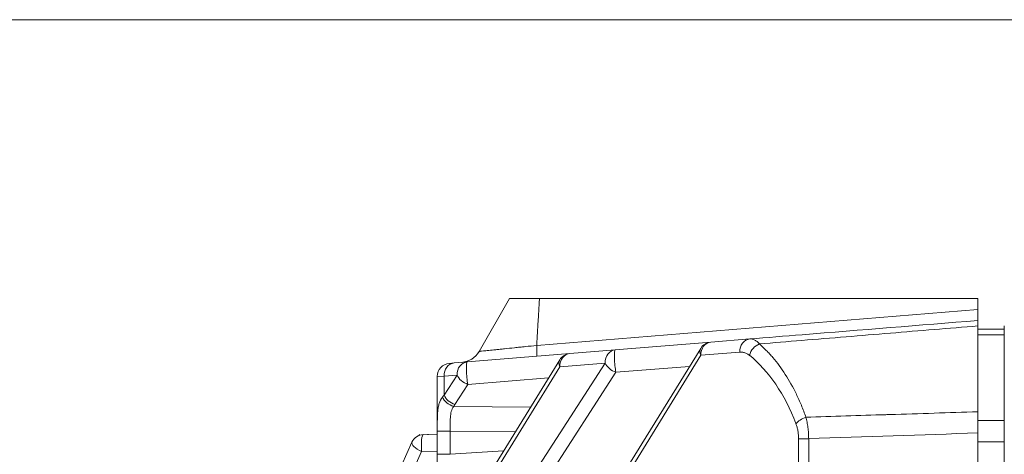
# Model space of a CAD drawing. Header units: millimetres. Extents: x 4 to 836, y 5 to 589.
# Tile 87 of 174: x 421 to 443, y 552 to 562. Entities that reach past the tile are written whole.
import ezdxf

# ---------------------------------------------------------------- set-up
doc = ezdxf.new("R2010")
doc.units = ezdxf.units.MM
doc.layers.add('1', color=7, linetype='Continuous', true_color=0xffffff)
doc.styles.add('ideas_simplex', font='simplex.shx')
doc.dimstyles.get("Standard").update_dxf_attribs({"dimtxt": 0.18, "dimasz": 0.18, "dimexe": 0.18, "dimexo": 0.0625, "dimgap": 0.09, "dimtad": 0, "dimtih": 1, "dimtoh": 1, "dimdec": 4, "dimzin": 0, "dimdsep": 46, "dimtxsty": 'Standard', "dimcen": 0.09, "dimadec": 0, "dimazin": 0, "dimtfac": 1, "dimtdec": 4, "dimtofl": 0, "dimtmove": 0, "dimatfit": 3, "dimfxl": 1, "dimtolj": 1, "dimtzin": 0, "dimarcsym": 0})

# ---------------------------------------------------------------- blocks, each defined once
blk = doc.blocks.new('_U12')
at = {"layer": '1', "color": 27, "lineweight": 13}
for p, q in [((427.82784, 525.031963), (469.573819, 545.536288)), ((469.573819, 545.536288), (471.573819, 545.536288))]:
    blk.add_line(p, q, dxfattribs=at)
at = {"layer": '1', "color": 27, "lineweight": 18}
for points in [[(439.047532, 530.542726), (441.507049, 532.340109), (441.973467, 531.39051)], [(434.559655, 528.338421), (432.100138, 526.541039), (431.63372, 527.490637)]]:
    blk.add_solid(points, dxfattribs=at)
at = {"layer": '1', "color": 87, "linetype": 'Continuous', "lineweight": 25, "char_height": 3, "attachment_point": 7, "line_spacing_factor": 1.204819, "style": 'ideas_simplex'}
for s, insert in [('\\W1.1484;M', (473.232819, 543.171288)), ('\\W1.3125;5', (476.802819, 543.171288)), ('\\W1.4646;n°8', (482.472819, 543.171288)), ('\\W0.9923;   DEPTH 8mm', (464.487819, 537.171288))]:
    blk.add_mtext(s, dxfattribs=dict(at, insert=insert))

msp = doc.modelspace()

# ---------------------------------------------------------------- linework, layer by layer
at = {"layer": '1', "color": 251, "linetype": 'Continuous', "lineweight": 18}
msp.add_line((464.954, 561.793), (361.557, 561.793), dxfattribs=at)
at = {"layer": '1', "color": 143, "linetype": 'Continuous', "lineweight": 18}
for p, q in [((431.65, 555.441), (430.954, 554.234)), ((432.328, 555.441), (442.304, 555.441)), ((442.304, 555.189), (442.304, 555.441)), ((442.304, 555.189), (442.304, 554.941)), ((442.304, 552.86), (442.304, 554.816)), ((442.904, 554.816), (442.904, 552.861)), ((434.052, 554.27), (436.228, 554.447)), ((436.228, 554.447), (437.113, 554.519)), ((430.682, 553.996), (433.02, 554.186)), ((435.996, 554.305), (431.123, 546.389)), ((433.02, 554.186), (434.052, 554.27)), ((430.279, 553.963), (430.387, 553.972)), ((430.387, 553.972), (430.682, 553.996)), ((432.789, 554.044), (431.123, 551.338)), ((430.004, 513.598), (430.004, 553.664)), ((428.762, 550.691), (429.427, 552.166)), ((429.69, 552.342), (430.004, 552.353)), ((442.304, 552.378), (442.304, 534.91)), ((442.904, 457.504), (442.904, 552.377))]:
    msp.add_line(p, q, dxfattribs=at)
at = {"layer": '1', "color": 143, "linetype": 'Continuous', "lineweight": 13}
for p, q in [((432.266, 554.373), (442.304, 555.189)), ((436.884, 554.22), (435.998, 554.148)), ((430.157, 548.289), (433.822, 553.971)), ((435.998, 554.148), (431.125, 546.231)), ((433.822, 553.971), (432.79, 553.887)), ((434.068, 553.759), (430.403, 548.077)), ((432.79, 553.887), (431.125, 551.181)), ((435.744, 553.895), (434.068, 553.759)), ((430.157, 553.673), (430.004, 553.664)), ((430.453, 553.697), (430.157, 553.673)), ((430.157, 553.239), (430.453, 553.697)), ((430.157, 553.673), (430.157, 553.239)), ((432.536, 553.634), (430.699, 553.485)), ((430.699, 553.485), (430.403, 553.027)), ((430.377, 552.982), (432.123, 552.963)), ((430.004, 552.417), (430.296, 552.417)), ((430.004, 551.891), (430.004, 552.417)), ((430.296, 552.417), (430.296, 551.891)), ((431.777, 552.401), (430.296, 552.417)), ((438.224, 550.894), (438.224, 552.247)), ((438.224, 552.247), (438.453, 552.247)), ((438.453, 552.247), (438.453, 550.894)), ((429.648, 551.954), (429.079, 550.691)), ((430.004, 551.966), (429.648, 551.954)), ((430.296, 551.891), (431.51, 551.967)), ((430.004, 551.891), (430.296, 551.891))]:
    msp.add_line(p, q, dxfattribs=at)
at = {"layer": '1', "color": 252, "linetype": 'Continuous', "lineweight": 18}
for p, q in [((442.304, 554.741), (442.904, 554.741)), ((442.304, 552.661), (442.304, 552.86)), ((442.904, 552.661), (442.904, 552.861)), ((442.304, 552.378), (442.304, 552.661)), ((442.904, 552.661), (442.904, 552.377))]:
    msp.add_line(p, q, dxfattribs=at)
at = {"layer": '1', "color": 252, "linetype": 'Continuous', "lineweight": 13}
for p, q in [((442.904, 554.616), (442.304, 554.616)), ((442.304, 552.661), (442.904, 552.661)), ((442.904, 552.177), (442.304, 552.177))]:
    msp.add_line(p, q, dxfattribs=at)
at = {"layer": '1', "color": 143, "linetype": 'Continuous', "lineweight": 18}
for centre, radius, start, end in [((436.252, 554.148), 0.3, 94.648, 148.3824), ((433.044, 553.887), 0.3, 94.648, 148.3824), ((430.304, 553.664), 0.3, 94.648, 180), ((429.7, 552.043), 0.3, 92, 155.7447), ((429.304, 552.737), 0.5, 299.6891, 307.6268)]:
    msp.add_arc(centre, radius, start, end, dxfattribs=at)
at = {"layer": '1', "color": 143, "linetype": 'Continuous', "lineweight": 13}
for centre, major_axis, ratio, start_param, end_param in [((436.252, 554.148), (0.024, -0.299), 0.845302, 3.141593, 4.643773), ((437.138, 554.22), (0.024, -0.299), 0.845302, 3.141593, 4.643773), ((437.36, 554.146), (-0.188, -0.234), 0.777515, 4.044586, 5.271718), ((433.044, 553.887), (0.024, -0.299), 0.845302, 3.141593, 4.643773), ((434.076, 553.971), (0.024, -0.299), 0.845302, 3.141593, 4.643773), ((434.076, 553.971), (0.024, -0.299), 0.117132, 3.141593, 5.491179), ((436.252, 554.148), (0.255, -0.157), 0.639648, 3.141569, 3.907858), ((430.411, 553.673), (0.024, -0.299), 0.845302, 3.141593, 4.643773), ((430.707, 553.697), (0.024, -0.299), 0.845302, 3.141593, 4.643773), ((430.707, 553.697), (0.024, -0.299), 0.117132, 3.141593, 5.491179), ((433.044, 553.887), (0.255, -0.157), 0.639648, 3.141569, 3.907858), ((434.076, 553.971), (0.252, -0.163), 0.652221, 3.921455, 5.081902), ((435.919, 550.441), (0, -4.156), 0.63095, 2.114145, 2.671559), ((430.707, 553.697), (0.252, -0.163), 0.652221, 3.921455, 5.081902), ((431.004, 552.844), (0.999, -0.051), 0.69908, 2.614886, 2.690758), ((430.385, 553.194), (-0.264, 0.142), 0.668048, 0.679083, 1.888563), ((430.411, 553.239), (-0.252, 0.163), 0.652221, 0.779862, 1.94031), ((430.996, 552.632), (0.5, -0.509), 0.963647, 3.355553, 3.431425), ((438.417, 552.589), (-0.28, -0.107), 0.492082, 4.618816, 5.624226), ((429.7, 552.043), (0.274, -0.123), 0.341561, 3.141593, 4.675716), ((429.7, 552.043), (-0.01, 0.3), 0.192128, 0, 1.864915)]:
    msp.add_ellipse(centre, major_axis=major_axis, ratio=ratio, start_param=start_param, end_param=end_param, dxfattribs=at)
at = {"layer": '1', "color": 143, "linetype": 'Continuous', "lineweight": 18}
msp.add_ellipse((430.521, 554.484), major_axis=(0.433, -0.25), ratio=1, start_param=5.31711, end_param=6.283171, dxfattribs=at)
for points, knots in [([(431.65, 555.441), (431.65, 555.441), (431.655, 555.441), (431.667, 555.441), (431.672, 555.441), (431.682, 555.441), (431.685, 555.441), (431.693, 555.441), (431.696, 555.441), (431.717, 555.441), (431.737, 555.441), (431.773, 555.441), (431.786, 555.441), (431.813, 555.441), (431.828, 555.441), (431.875, 555.441), (431.908, 555.441), (431.963, 555.441), (431.982, 555.441), (432.012, 555.441), (432.022, 555.441), (432.042, 555.441), (432.052, 555.441), (432.104, 555.441), (432.147, 555.441), (432.213, 555.441), (432.236, 555.441), (432.281, 555.441), (432.304, 555.441), (432.328, 555.441)], [0, 0, 0, 0, 0.125, 0.125, 0.1875, 0.1875, 0.21875, 0.21875, 0.25, 0.25, 0.375, 0.375, 0.4375, 0.4375, 0.5, 0.5, 0.625, 0.625, 0.6875, 0.6875, 0.71875, 0.71875, 0.75, 0.75, 0.875, 0.875, 0.9375, 0.9375, 1, 1, 1, 1]), ([(442.304, 554.941), (442.304, 554.941), (442.304, 554.935), (442.304, 554.92), (442.304, 554.904), (442.304, 554.898), (442.304, 554.885), (442.304, 554.878), (442.304, 554.855), (442.304, 554.837), (442.304, 554.816)], [0, 0, 0, 0, 0.25, 0.5, 0.5, 0.625, 0.625, 0.75, 0.75, 1, 1, 1, 1]), ([(442.304, 552.86), (442.304, 552.823), (442.304, 552.747), (442.304, 552.668), (442.304, 552.608), (442.304, 552.587), (442.304, 552.546), (442.304, 552.525), (442.304, 552.462), (442.304, 552.42), (442.304, 552.378)], [0, 0, 0, 0, 0.25, 0.5, 0.5, 0.625, 0.625, 0.75, 0.75, 1, 1, 1, 1]), ([(429.784, 552.346), (429.787, 552.346), (429.791, 552.346), (429.797, 552.346), (429.799, 552.346), (429.803, 552.346), (429.804, 552.346), (429.804, 552.346)], [0, 0, 0, 0, 0.297797, 0.297797, 0.650427, 0.650427, 1, 1, 1, 1])]:
    msp.add_open_spline(points, degree=3, knots=knots, dxfattribs=at)
at = {"layer": '1', "color": 143, "linetype": 'Continuous', "lineweight": 13}
for points, degree in [([(432.328, 555.441), (432.266, 554.373)], 1), ([(442.304, 552.378), (441.02, 552.335), (439.737, 552.291), (438.453, 552.247)], 3)]:
    msp.add_open_spline(points, degree=degree, dxfattribs=at)
at = {"layer": '1', "color": 143, "linetype": 'Continuous', "lineweight": 18}
for points in [[(438.304, 554.615), (439.637, 554.724), (440.97, 554.832), (442.304, 554.941)], [(437.113, 554.519), (437.51, 554.551), (437.907, 554.583), (438.304, 554.615)]]:
    msp.add_open_spline(points, degree=3, dxfattribs=at)
at = {"layer": '1', "color": 143, "linetype": 'Continuous', "lineweight": 13}
for points, knots in [([(442.304, 554.816), (441.64, 554.761), (440.975, 554.707), (439.64, 554.596), (438.969, 554.541), (437.976, 554.459), (437.655, 554.432), (437.334, 554.406)], [0, 0, 0, 0, 0.400895, 0.400895, 0.806151, 0.806151, 1, 1, 1, 1]), ([(437.113, 554.519), (437.132, 554.52), (437.151, 554.519), (437.179, 554.513), (437.189, 554.51), (437.208, 554.504), (437.217, 554.5), (437.245, 554.485), (437.263, 554.473), (437.299, 554.444), (437.317, 554.426), (437.334, 554.406)], [0, 0, 0, 0, 0.25, 0.25, 0.375, 0.375, 0.5, 0.5, 0.75, 0.75, 1, 1, 1, 1]), ([(437.334, 554.406), (437.387, 554.36), (437.439, 554.311), (437.515, 554.234), (437.54, 554.207), (437.591, 554.152), (437.615, 554.124), (437.738, 553.978), (437.832, 553.851), (438.01, 553.574), (438.094, 553.423), (438.192, 553.22), (438.212, 553.179), (438.25, 553.094), (438.268, 553.051), (438.323, 552.92), (438.358, 552.829), (438.391, 552.737)], [0, 0, 0, 0, 0.125, 0.125, 0.1875, 0.1875, 0.25, 0.25, 0.5, 0.5, 0.75, 0.75, 0.8125, 0.8125, 0.875, 0.875, 1, 1, 1, 1]), ([(430.954, 554.234), (430.954, 554.234), (430.956, 554.235), (430.962, 554.235), (430.965, 554.236), (430.972, 554.236), (430.975, 554.237), (430.997, 554.239), (431.022, 554.242), (431.071, 554.247), (431.089, 554.248), (431.129, 554.253), (431.151, 554.255), (431.222, 554.262), (431.276, 554.268), (431.351, 554.276), (431.367, 554.277), (431.399, 554.281), (431.415, 554.283), (431.465, 554.288), (431.5, 554.292), (431.606, 554.303), (431.682, 554.311), (431.782, 554.321), (431.802, 554.324), (431.843, 554.328), (431.863, 554.33), (431.925, 554.337), (431.967, 554.341), (432.093, 554.354), (432.178, 554.363), (432.266, 554.373)], [0, 0, 0, 0, 0.0625, 0.0625, 0.09375, 0.09375, 0.125, 0.125, 0.25, 0.25, 0.3125, 0.3125, 0.375, 0.375, 0.5, 0.5, 0.53125, 0.53125, 0.5625, 0.5625, 0.625, 0.625, 0.75, 0.75, 0.78125, 0.78125, 0.8125, 0.8125, 0.875, 0.875, 1, 1, 1, 1]), ([(432.266, 554.373), (432.268, 554.335), (432.269, 554.301), (432.271, 554.24), (432.271, 554.213), (432.271, 554.17), (432.27, 554.153), (432.267, 554.13), (432.265, 554.124), (432.263, 554.124)], [0, 0, 0, 0, 0.25, 0.25, 0.5, 0.5, 0.75, 0.75, 1, 1, 1, 1]), ([(437.106, 554.146), (437.089, 554.16), (437.071, 554.172), (437.035, 554.192), (437.016, 554.2), (436.988, 554.209), (436.979, 554.212), (436.96, 554.216), (436.951, 554.217), (436.922, 554.221), (436.903, 554.221), (436.884, 554.22)], [0, 0, 0, 0, 0.25, 0.25, 0.5, 0.5, 0.625, 0.625, 0.75, 0.75, 1, 1, 1, 1]), ([(430.004, 552.417), (430.004, 552.458), (430.004, 552.497), (430.004, 552.575), (430.004, 552.614), (430.005, 552.671), (430.005, 552.69), (430.006, 552.727), (430.006, 552.746), (430.009, 552.8), (430.011, 552.834), (430.017, 552.901), (430.021, 552.933), (430.029, 552.979), (430.032, 552.994), (430.039, 553.023), (430.043, 553.037), (430.064, 553.105), (430.087, 553.152), (430.12, 553.194)], [0, 0, 0, 0, 0.125, 0.125, 0.25, 0.25, 0.3125, 0.3125, 0.375, 0.375, 0.5, 0.5, 0.625, 0.625, 0.6875, 0.6875, 0.75, 0.75, 1, 1, 1, 1]), ([(430.377, 552.982), (430.352, 552.948), (430.335, 552.91), (430.317, 552.846), (430.312, 552.823), (430.305, 552.777), (430.303, 552.753), (430.299, 552.704), (430.298, 552.679), (430.297, 552.641), (430.296, 552.628), (430.296, 552.602), (430.296, 552.589), (430.295, 552.524), (430.296, 552.471), (430.296, 552.417)], [0, 0, 0, 0, 0.25, 0.25, 0.375, 0.375, 0.5, 0.5, 0.625, 0.625, 0.6875, 0.6875, 0.75, 0.75, 1, 1, 1, 1]), ([(438.391, 552.737), (438.997, 552.756), (439.603, 552.775), (440.242, 552.795), (440.274, 552.796), (440.972, 552.818), (441.638, 552.839), (442.304, 552.86)], [0, 0, 0, 0, 0.464812, 0.464812, 0.489325, 0.489325, 1, 1, 1, 1]), ([(438.391, 552.737), (438.401, 552.7), (438.409, 552.662), (438.424, 552.584), (438.431, 552.544), (438.441, 552.461), (438.445, 552.419), (438.451, 552.334), (438.453, 552.291), (438.453, 552.247)], [0, 0, 0, 0, 0.25, 0.25, 0.5, 0.5, 0.75, 0.75, 1, 1, 1, 1]), ([(438.224, 552.247), (438.224, 552.278), (438.222, 552.309), (438.217, 552.368), (438.213, 552.398), (438.203, 552.456), (438.196, 552.484), (438.181, 552.538), (438.173, 552.564), (438.163, 552.589)], [0, 0, 0, 0, 0.25, 0.25, 0.5, 0.5, 0.75, 0.75, 1, 1, 1, 1])]:
    msp.add_open_spline(points, degree=3, knots=knots, dxfattribs=at)

# ---------------------------------------------------------------- dimensions: what is measured, and where the dimension line sits
at = {"layer": '1', "color": 87, "linetype": 'Continuous', "lineweight": 25}
dim = msp.add_diameter_dim_2p(p1=(434.56, 528.338), p2=(439.048, 530.543), text=' <> \\C87;{\\H1.00x;\\Fsimplex.shx;n°8\\Fsimplex.shx;}\\C87;\\P\\C87;{\\H1.00x;\\Fsimplex.shx;   DEPTH 8mm\\Fsimplex.shx;}\\C87;', dimstyle='Standard', override={"dimtxt": 3, "dimasz": 3, "dimexe": 2, "dimexo": 2.5, "dimgap": 1.5, "dimtih": 1, "dimtoh": 1, "dimdec": 2, "dimlfac": 1, "dimzin": 8, "dimdsep": 44, "dimlunit": 2, "dimpost": '\\C87;M<>', "dimtxsty": 'ideas_simplex', "dimsah": 1, "dimse1": 0, "dimse2": 0, "dimsd1": 0, "dimsd2": 0, "dimclrd": 27, "dimclre": 152, "dimclrt": 87, "dimtol": 0, "dimtm": -0.1, "dimtfac": 0.5, "dimtdec": 2, "dimtofl": 1, "dimtmove": 0, "dimatfit": 2, "dimtzin": 8, "dimlwd": 13, "dimlwe": 13}, dxfattribs=at)
dim.commit()
dim.dimension.update_dxf_attribs({"geometry": '_U12', "text_midpoint": (481.999, 542.536), "dimtype": 163})

doc.saveas('drawing.dxf')
